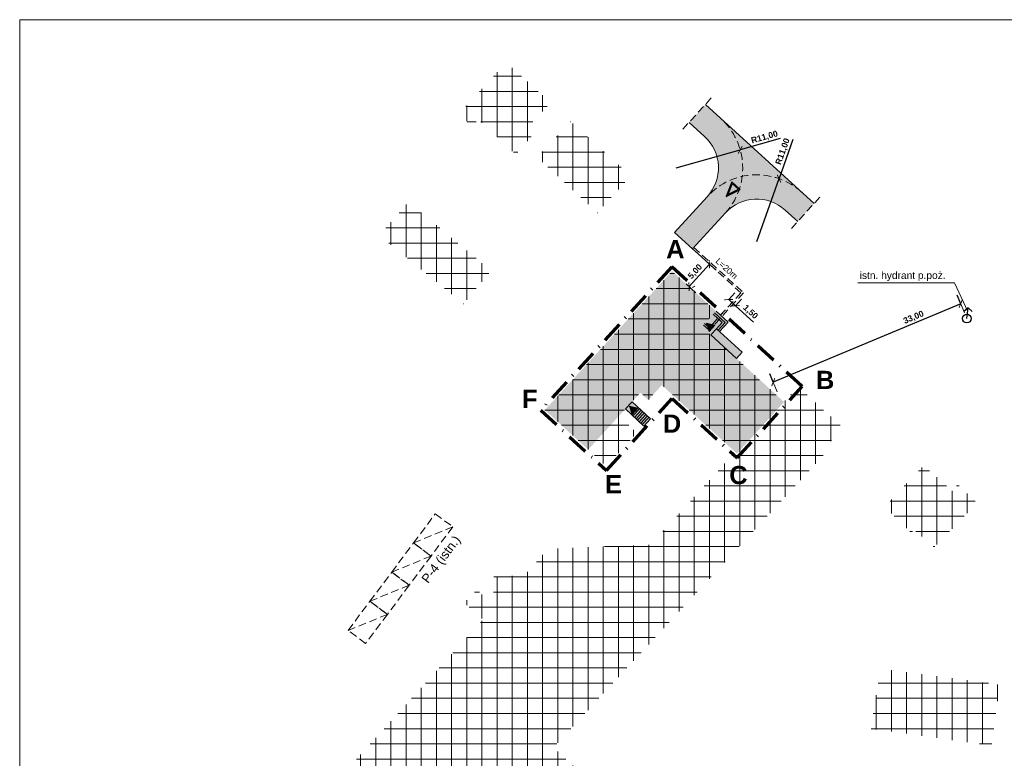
# Model space of a CAD drawing. Header units: millimetres. Extents: x -29624 to 9939, y -6894 to 6495.
# Tile 7 of 243: x -29624 to -29461, y 2215 to 2337. Entities that reach past the tile are written whole.
import ezdxf

# ---------------------------------------------------------------- set-up
doc = ezdxf.new("R2010")
doc.units = ezdxf.units.MM
doc.header["$MEASUREMENT"] = 0
doc.linetypes.add('DASHED', pattern=[19.05, 12.7, -6.35])
doc.linetypes.add('Kropki i Kreski', pattern=[920, 500, -200, 20, -200])
for name, color, linetype, lineweight in [('A_cienkie', 130, 'Continuous', 9), ('A_opisy', 81, 'Continuous', 13), ('A_widokowe', 160, 'Continuous', 18), ('A_wymiary', 253, 'Continuous', 9)]:
    doc.layers.add(name, color=color, linetype=linetype, lineweight=lineweight)
doc.layers.add('A_mapa', color=7, linetype='Continuous', lineweight=9, true_color=0xffffff)
doc.layers.add('A_zakres opracowania', color=7, linetype='Continuous', lineweight=70, true_color=0xe00038)
doc.styles.get("Standard").update_dxf_attribs({"font": 'arial.ttf'})
doc.dimstyles.new('500', dxfattribs={"dimscale": 5, "dimtxt": 0.2, "dimasz": 0.2, "dimexe": 0.3, "dimexo": 0.625, "dimgap": 0.05, "dimtad": 1, "dimzin": 1, "dimtxsty": 'Standard', "dimblk": 'ARCHTICK', "dimcen": 2.5, "dimadec": 0, "dimazin": 0, "dimtfac": 1, "dimtmove": 0, "dimatfit": 3, "dimfxl": 0.3, "dimfxlon": 1, "dimarcsym": 0})
picture_1 = doc.add_image_def('image1.jpg', size_in_pixel=(6993, 4713))

# ---------------------------------------------------------------- blocks, each defined once
blk = doc.blocks.new('_ArchTick')
at = {"color": 0, "linetype": 'ByBlock', "const_width": 0.15}
blk.add_lwpolyline([(-0.5, -0.5), (0.5, 0.5)], dxfattribs=at)
blk = doc.blocks.new('*D1839')
at = {"layer": 'A_wymiary', "color": 0, "lineweight": -2, "transparency": 16777216}
for p, q in [((-29468.57, 2290.01), (-29469.15, 2291.4)), ((-29468.57, 2290.01), (-29499.47, 2277.1)), ((-29499.47, 2277.1), (-29500.05, 2278.48))]:
    blk.add_line(p, q, dxfattribs=at)
at = {"layer": 'Defpoints', "color": 0, "transparency": 16777216}
for p in [(-29467.54, 2287.56), (-29499.47, 2277.1), (-29498.44, 2274.65)]:
    blk.add_point(p, dxfattribs=at)
at = {"layer": 'A_wymiary', "color": 0, "lineweight": -2, "transparency": 16777216}
for p, rotation in [((-29468.57, 2290.01), 22.67903441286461), ((-29499.47, 2277.1), 202.6790344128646)]:
    blk.add_blockref('_ArchTick', p, dxfattribs=dict(at, rotation=rotation))
at = {"layer": 'A_wymiary', "color": 0, "transparency": 16777216, "insert": (-29476.31, 2287.72), "char_height": 1, "attachment_point": 5, "rotation": 22.679}
blk.add_mtext('{\\fArial|b1|i0|c238|p34;33,00}', dxfattribs=at)
blk = doc.blocks.new('*D1840')
at = {"layer": 'A_wymiary', "color": 0, "lineweight": -2, "transparency": 16777216}
for p, q in [((-29510.47, 2296.97), (-29508.88, 2295.52)), ((-29509.99, 2296.53), (-29513.35, 2292.84)), ((-29513.83, 2293.27), (-29512.24, 2291.83))]:
    blk.add_line(p, q, dxfattribs=at)
at = {"layer": 'Defpoints', "color": 0, "transparency": 16777216}
for p in [(-29512.78, 2299.07), (-29516.14, 2295.38), (-29513.35, 2292.84)]:
    blk.add_point(p, dxfattribs=at)
at = {"layer": 'A_wymiary', "color": 0, "lineweight": -2, "transparency": 16777216}
for p, rotation in [((-29509.99, 2296.53), 47.67429210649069), ((-29513.35, 2292.84), 227.6742921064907)]:
    blk.add_blockref('_ArchTick', p, dxfattribs=dict(at, rotation=rotation))
at = {"layer": 'A_wymiary', "color": 0, "transparency": 16777216, "insert": (-29512.31, 2295.27), "char_height": 1, "attachment_point": 5, "rotation": 47.6743}
blk.add_mtext('{\\fArial|b1|i0|c238|p34;5,00}', dxfattribs=at)
blk = doc.blocks.new('*D1841')
at = {"layer": 'A_wymiary', "color": 0, "lineweight": -2, "transparency": 16777216}
for p in [(-29496.24, 2317.07), (-29502.2, 2300.26)]:
    blk.add_line(p, (-29498.52, 2310.63), dxfattribs=at)
at = {"layer": 'Defpoints', "color": 0, "transparency": 16777216}
for p in [(-29498.52, 2310.63), (-29502.2, 2300.26)]:
    blk.add_point(p, dxfattribs=at)
at = {"layer": 'A_wymiary', "color": 0, "lineweight": -2, "transparency": 16777216, "rotation": 250.4955949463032}
blk.add_blockref('_ArchTick', (-29498.52, 2310.63), dxfattribs=at)
at = {"layer": 'A_wymiary', "color": 0, "transparency": 16777216, "insert": (-29497.86, 2315.08), "char_height": 1, "attachment_point": 5, "rotation": 70.4956}
blk.add_mtext('{\\fArial|b1|i0|c238|p34;R11,00}', dxfattribs=at)
blk = doc.blocks.new('*D1842')
at = {"layer": 'A_wymiary', "color": 0, "lineweight": -2, "transparency": 16777216}
for p in [(-29498.34, 2317.23), (-29515.5, 2312.38)]:
    blk.add_line(p, (-29504.92, 2315.37), dxfattribs=at)
at = {"layer": 'Defpoints', "color": 0, "transparency": 16777216}
for p in [(-29504.92, 2315.37), (-29515.5, 2312.38)]:
    blk.add_point(p, dxfattribs=at)
at = {"layer": 'A_wymiary', "color": 0, "lineweight": -2, "transparency": 16777216, "rotation": 195.7816064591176}
blk.add_blockref('_ArchTick', (-29504.92, 2315.37), dxfattribs=at)
at = {"layer": 'A_wymiary', "color": 0, "transparency": 16777216, "insert": (-29500.9, 2317.4), "char_height": 1, "attachment_point": 5, "rotation": 15.7816}
blk.add_mtext('{\\fArial|b1|i0|c238|p34;R11,00}', dxfattribs=at)
blk = doc.blocks.new('*D1843')
at = {"layer": 'A_wymiary', "color": 0, "lineweight": -2, "transparency": 16777216}
for p, q in [((-29506.82, 2290.7), (-29505.81, 2291.8)), ((-29506.82, 2290.7), (-29505.72, 2289.68)), ((-29505.72, 2289.68), (-29504.7, 2290.79)), ((-29505.72, 2289.68), (-29502.73, 2286.96))]:
    blk.add_line(p, q, dxfattribs=at)
at = {"layer": 'Defpoints', "color": 0, "transparency": 16777216}
for p in [(-29506.98, 2290.52), (-29505.87, 2289.51), (-29505.72, 2289.68)]:
    blk.add_point(p, dxfattribs=at)
at = {"layer": 'A_wymiary', "color": 0, "lineweight": -2, "transparency": 16777216}
for p, rotation in [((-29506.82, 2290.7), 137.5863428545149), ((-29505.72, 2289.68), 317.5863428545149)]:
    blk.add_blockref('_ArchTick', p, dxfattribs=dict(at, rotation=rotation))
at = {"layer": 'A_wymiary', "color": 0, "transparency": 16777216, "insert": (-29503.27, 2288.62), "char_height": 1, "attachment_point": 5, "rotation": 317.5863}
blk.add_mtext('{\\fArial|b1|i0|c238|p34;1,50}', dxfattribs=at)

msp = doc.modelspace()

# ---------------------------------------------------------------- hatches: boundary and pattern name
at = {"layer": 'A_cienkie'}
h = msp.add_hatch(dxfattribs=at)
h.set_pattern_fill('NET', color=256, scale=20)
h.paths.add_polyline_path([(-29483.367, 2220.007), (-29481.814, 2229.886), (-29462.132, 2227.252), (-29463.475, 2217.222)])
h.paths.add_polyline_path([(-29481.115, 2256.552), (-29474.682, 2263.385), (-29470.016, 2259.187), (-29469.059, 2260.251), (-29465.873, 2257.189), (-29472.944, 2249.859), (-29476.277, 2252.754), (-29476.718, 2252.246)])
h.paths.add_polyline_path([(-29538.401, 2314.15), (-29532.859, 2320.028), (-29522.969, 2311.055), (-29528.473, 2304.988)])
h.paths.add_polyline_path([(-29541.898, 2314.619), (-29538.146, 2318.879), (-29539.249, 2319.85), (-29536.157, 2323.138), (-29543.518, 2329.811), (-29551.284, 2321.245), (-29549.117, 2319.276), (-29548.103, 2320.392)])
h.paths.add_polyline_path([(-29564.404, 2301.249), (-29559.608, 2306.806), (-29545.995, 2295.448), (-29550.55, 2289.988)])
h = msp.add_hatch(dxfattribs=at)
h.set_pattern_fill('NET', color=256, scale=20)
h.paths.add_polyline_path([(-29537.12, 2272.506), (-29526.983, 2263.233), (-29521.938, 2268.737), (-29524.923, 2271.511), (-29521.365, 2275.34), (-29520.083, 2274.155), (-29517.824, 2276.596), (-29497.568, 2258.139), (-29490.104, 2266.249), (-29490.613, 2266.716), (-29487.925, 2269.549), (-29495.39, 2276.357), (-29497.695, 2273.831), (-29511.253, 2286.218), (-29508.906, 2288.786), (-29516.154, 2295.387)])
edge = h.paths.add_edge_path()
edge.add_line((-29505.745, 2265.59), (-29519.649, 2250.32))
edge.add_line((-29519.649, 2250.32), (-29536.638, 2249.611))
edge.add_line((-29536.638, 2249.611), (-29540.52, 2245.258))
edge.add_line((-29540.52, 2245.258), (-29545.671, 2244.996))
edge.add_line((-29545.671, 2244.996), (-29545.515, 2240.253))
edge.add_line((-29545.515, 2240.253), (-29548.339, 2242.92))
edge.add_line((-29548.339, 2242.92), (-29550.404, 2240.734))
edge.add_line((-29550.404, 2240.734), (-29547.314, 2237.972))
edge.add_line((-29547.314, 2237.972), (-29576.911, 2205.369))
edge.add_line((-29576.911, 2205.369), (-29576.129, 2204.563))
edge.add_line((-29576.129, 2204.563), (-29578.037, 2202.54))
edge.add_line((-29578.037, 2202.54), (-29572.31, 2197.338))
edge.add_line((-29572.31, 2197.338), (-29570.47, 2199.363))
edge.add_line((-29570.47, 2199.363), (-29556.883, 2187.027))
edge.add_line((-29556.883, 2187.027), (-29532.394, 2213.861))
edge.add_line((-29532.394, 2213.861), (-29535.711, 2216.889))
edge.add_line((-29535.711, 2216.889), (-29497.568, 2258.139))
at = {"layer": 'A_widokowe', "lineweight": 9, "true_color": 0xe00000, "transparency": 33554534}
h = msp.add_hatch(color=12, dxfattribs=at)
h.dxf.hatch_style = 1
h.paths.add_polyline_path([(-29510.343, 2307.65), (-29515.733, 2301.767), (-29512.776, 2299.074), (-29507.357, 2304.988, -0.4133311), (-29497.483, 2305.434), (-29495.439, 2303.573), (-29492.746, 2306.53), (-29510.665, 2322.85), (-29513.358, 2319.893), (-29510.791, 2317.554, -0.4150965)])
at = {"layer": 'A_widokowe'}
h = msp.add_hatch(color=256, dxfattribs=at)
h.dxf.hatch_style = 1
h.paths.add_polyline_path([(-29509.091, 2286.479), (-29510.449, 2286.79), (-29510.04, 2285.459)])
at = {"layer": 'A_widokowe', "true_color": 0xe600e6}
h = msp.add_hatch(color=6, dxfattribs=at)
h.dxf.hatch_style = 1
h.paths.add_polyline_path([(-29521.787, 2272.809), (-29523.145, 2273.12), (-29522.735, 2271.789)])
at = {"layer": 'A_zakres opracowania', "lineweight": 9, "true_color": 0x7a7aff, "transparency": 33554534}
h = msp.add_hatch(color=171, dxfattribs=at)
h.dxf.hatch_style = 1
h.paths.add_polyline_path([(-29511.253, 2286.218), (-29508.906, 2288.786), (-29516.154, 2295.387), (-29537.12, 2272.506), (-29529.985, 2265.979), (-29524.923, 2271.511), (-29521.365, 2275.34), (-29520.083, 2274.155), (-29517.824, 2276.596), (-29505.449, 2265.321), (-29497.695, 2273.831)])
at = {"layer": 'A_zakres opracowania', "lineweight": 9, "true_color": 0xa1a1a1, "transparency": 33554534}
h = msp.add_hatch(color=253, dxfattribs=at)
h.dxf.hatch_style = 1
h.paths.add_polyline_path([(-29507.407, 2286.943), (-29508.574, 2285.666), (-29508.315, 2285.43), (-29506.913, 2286.965), (-29508.906, 2288.786), (-29509.142, 2288.528)])
h.paths.add_polyline_path([(-29507.902, 2286.921), (-29508.832, 2285.902), (-29508.574, 2285.666), (-29507.407, 2286.943), (-29509.142, 2288.528), (-29509.378, 2288.27)])
h.paths.add_polyline_path([(-29509.378, 2288.27), (-29511.253, 2286.218), (-29509.776, 2284.869), (-29508.832, 2285.902), (-29507.902, 2286.921)])
h.paths.add_polyline_path([(-29508.832, 2285.902), (-29509.776, 2284.869), (-29505.531, 2280.99), (-29504.587, 2282.024)])
h = msp.add_hatch(color=253, dxfattribs=at)
h.dxf.hatch_style = 1
h.paths.add_polyline_path([(-29520.809, 2269.857), (-29523.842, 2272.675), (-29522.752, 2273.847), (-29519.72, 2271.029)])

# ---------------------------------------------------------------- linework, layer by layer
at = {"layer": 'A_opisy'}
msp.add_lwpolyline([(-29467.42, 2288.74), (-29469.573, 2293.479), (-29485.504, 2293.479)], dxfattribs=at)
at = {"layer": 'A_widokowe', "linetype": 'DASHED', "ltscale": 0.1}
for p, q in [((-29509.696, 2323.914), (-29514.472, 2318.669)), ((-29491.777, 2307.594), (-29496.553, 2302.35))]:
    msp.add_line(p, q, dxfattribs=at)
at = {"layer": 'A_widokowe', "color": 12, "true_color": 0xe00000}
msp.add_line((-29510.665, 2322.85), (-29492.746, 2306.53), dxfattribs=at)
at = {"layer": 'A_widokowe', "color": 162, "lineweight": 30, "true_color": 0x0038e0}
for p, q in [((-29467.359, 2289.329), (-29468.058, 2288.754)), ((-29467.542, 2287.561), (-29467.359, 2289.329)), ((-29467.359, 2289.329), (-29466.66, 2288.754))]:
    msp.add_line(p, q, dxfattribs=at)
at = {"layer": 'A_widokowe'}
for p, q in [((-29522.604, 2271.525), (-29521.514, 2272.697)), ((-29522.347, 2271.287), (-29521.258, 2272.459)), ((-29522.091, 2271.048), (-29521.002, 2272.22)), ((-29521.835, 2270.81), (-29520.745, 2271.982)), ((-29521.578, 2270.572), (-29520.489, 2271.744)), ((-29521.322, 2270.333), (-29520.233, 2271.505)), ((-29521.066, 2270.095), (-29519.976, 2271.267))]:
    msp.add_line(p, q, dxfattribs=at)
at = {"layer": 'A_widokowe', "color": 12, "linetype": 'DASHED', "ltscale": 0.1, "true_color": 0xe00000}
for p, q in [((-29558.775, 2250.603), (-29552.298, 2253.251)), ((-29562.369, 2245.798), (-29555.892, 2248.446)), ((-29565.963, 2240.994), (-29559.487, 2243.642)), ((-29569.557, 2236.19), (-29563.081, 2238.837))]:
    msp.add_line(p, q, dxfattribs=at)
at = {"layer": 'A_widokowe', "color": 12, "true_color": 0xe00000}
msp.add_lwpolyline([(-29495.439, 2303.573), (-29497.483, 2305.434, 0.4133311), (-29507.357, 2304.988), (-29512.776, 2299.074), (-29515.733, 2301.767), (-29510.343, 2307.65, 0.4150965), (-29510.791, 2317.554), (-29513.358, 2319.893)], format="xyb", dxfattribs=at)
at = {"layer": 'A_widokowe', "lineweight": 30}
for points in [[(-29506.322, 2310.112), (-29507.221, 2307.706), (-29504.91, 2308.826)], [(-29506.255, 2309.834), (-29506.932, 2308.024), (-29505.193, 2308.867)]]:
    msp.add_lwpolyline(points, close=True, dxfattribs=at)
at = {"layer": 'A_widokowe'}
for points in [[(-29508.906, 2288.786), (-29506.913, 2286.965), (-29508.315, 2285.43)], [(-29509.378, 2288.27), (-29507.902, 2286.921), (-29508.832, 2285.902)], [(-29509.142, 2288.528), (-29507.407, 2286.943), (-29508.574, 2285.666)]]:
    msp.add_lwpolyline(points, dxfattribs=at)
for points in [[(-29509.091, 2286.479), (-29510.449, 2286.79), (-29510.04, 2285.459)], [(-29509.776, 2284.869), (-29508.832, 2285.902), (-29504.587, 2282.024), (-29505.531, 2280.99)], [(-29520.809, 2269.857), (-29523.842, 2272.675), (-29522.752, 2273.847), (-29519.72, 2271.029)], [(-29521.787, 2272.809), (-29523.145, 2273.12), (-29522.735, 2271.789)]]:
    msp.add_lwpolyline(points, close=True, dxfattribs=at)
at = {"layer": 'A_widokowe', "color": 12, "linetype": 'DASHED', "ltscale": 0.1, "true_color": 0xe00000}
for points in [[(-29558.775, 2250.603), (-29555.181, 2255.407), (-29552.298, 2253.251), (-29555.892, 2248.446)], [(-29562.369, 2245.798), (-29558.775, 2250.603), (-29555.892, 2248.446), (-29559.487, 2243.642)], [(-29565.963, 2240.994), (-29562.369, 2245.798), (-29559.487, 2243.642), (-29563.081, 2238.837)], [(-29569.557, 2236.19), (-29565.963, 2240.994), (-29563.081, 2238.837), (-29566.675, 2234.033)]]:
    msp.add_lwpolyline(points, close=True, dxfattribs=at)
at = {"layer": 'A_widokowe', "color": 162, "lineweight": 30, "true_color": 0x0038e0}
msp.add_circle((-29467.542, 2287.561), 0.713, dxfattribs=at)
at = {"layer": 'A_widokowe', "color": 12, "linetype": 'DASHED', "ltscale": 0.1, "true_color": 0xe00000}
for centre, start, end in [((-29515.504, 2312.379), 317.50162, 47.67429), ((-29502.196, 2300.259), 47.67429, 137.50162)]:
    msp.add_arc(centre, 11, start, end, dxfattribs=at)
at = {"layer": 'A_wymiary'}
for p, q in [((-29509.986, 2296.532), (-29512.533, 2298.852)), ((-29468.567, 2290.014), (-29467.934, 2288.499)), ((-29499.47, 2277.101), (-29498.808, 2275.517))]:
    msp.add_line(p, q, dxfattribs=at)
at = {"layer": 'A_zakres opracowania', "color": 200, "linetype": 'DASHED', "lineweight": 30, "ltscale": 0.1, "true_color": 0xb800f5}
for points in [[(-29512.776, 2299.074), (-29504.795, 2291.805), (-29510.043, 2286.06), (-29510.781, 2286.734)], [(-29512.574, 2299.295), (-29504.37, 2291.824), (-29510.023, 2285.636), (-29510.983, 2286.513)]]:
    msp.add_lwpolyline(points, dxfattribs=at)
at = {"layer": 'A_zakres opracowania', "linetype": 'Kropki i Kreski', "ltscale": 0.007}
msp.add_lwpolyline([(-29537.807, 2272.457), (-29526.951, 2262.526), (-29516.143, 2274.388), (-29505.416, 2264.614), (-29494.685, 2276.389), (-29516.187, 2296.091)], close=True, dxfattribs=at)

# ---------------------------------------------------------------- texts
at = {"layer": 'A_opisy', "color": 200, "true_color": 0xb800f5, "insert": (-29508.401, 2297.632), "char_height": 1, "attachment_point": 1, "rotation": 317.67429}
msp.add_mtext_dynamic_manual_height_columns('L=20m', width=6.26469, gutter_width=12.5, heights=[1.518], dxfattribs=at)
at = {"layer": 'A_opisy', "insert": (-29485.219, 2295.296), "char_height": 1.2, "attachment_point": 1}
msp.add_mtext_dynamic_manual_height_columns('istn. hydrant p.poż.', width=16.63838, gutter_width=12.5, heights=[4.431], dxfattribs=at)
at = {"layer": 'A_opisy', "color": 12, "true_color": 0xe00000, "insert": (-29557.58, 2244.737), "char_height": 1.5, "attachment_point": 1, "rotation": 53.19983}
msp.add_mtext_dynamic_manual_height_columns('P-4 (istn.)', width=11.26966, gutter_width=12.5, heights=[3.529], dxfattribs=at)
at = {"layer": 'A_zakres opracowania', "char_height": 3, "attachment_point": 1}
for s, insert in [('\\pi1.2119;{\\fArial|b1|i0|c238|p34;A}', (-29518.341, 2300.51)), ('\\pi1.4605;{\\fArial|b1|i0|c238|p34;B}', (-29493.898, 2278.961)), ('\\pi1.6887;{\\fArial|b1|i0|c238|p34;F}', (-29542.571, 2275.856)), ('\\pi1.4595;{\\fArial|b1|i0|c238|p34;D}', (-29519.134, 2271.762)), ('\\pi1.4104;{\\fArial|b1|i0|c238|p34;C}', (-29508.135, 2263.286)), ('\\pi1.5762;{\\fArial|b1|i0|c238|p34;E}', (-29528.768, 2261.777))]:
    msp.add_mtext_dynamic_manual_height_columns(s, width=5.43405, gutter_width=12.5, heights=[4.888], dxfattribs=dict(at, insert=insert))

# ---------------------------------------------------------------- dimensions: what is measured, and where the dimension line sits
at = {"layer": 'A_wymiary'}
for center, mpoint, picture, middle in [((-29515.504, 2312.379), (-29504.919, 2315.37), '*D1842', (-29500.903, 2317.403)), ((-29502.196, 2300.259), (-29498.523, 2310.627), '*D1841', (-29497.863, 2315.079))]:
    dim = msp.add_radius_dim(center=center, mpoint=mpoint, text='{\\fArial|b1|i0|c238|p34;<>}', dimstyle='500', dxfattribs=at)
    dim.commit()
    dim.dimension.update_dxf_attribs({"geometry": picture, "text_midpoint": middle})
for p1, p2, distance, picture, middle in [((-29512.776, 2299.074), (-29516.143, 2295.377), 3.774, '*D1840', (-29512.307, 2295.265)), ((-29506.982, 2290.522), (-29505.875, 2289.51), 0.235, '*D1843', (-29503.273, 2288.622))]:
    dim = msp.add_aligned_dim(p1=p1, p2=p2, distance=distance, text='{\\fArial|b1|i0|c238|p34;<>}', dimstyle='500', dxfattribs=at)
    dim.commit()
    dim.dimension.update_dxf_attribs({"geometry": picture, "text_midpoint": middle})
dim = msp.add_linear_dim(base=(-29499.47, 2277.101), p1=(-29467.542, 2287.561), p2=(-29498.445, 2274.648), angle=202.67903, text='{\\fArial|b1|i0|c238|p34;33,00}', dimstyle='500', dxfattribs=at)
dim.commit()
dim.dimension.update_dxf_attribs({"geometry": '*D1839', "text_midpoint": (-29475.973, 2286.92), "dimtype": 161})

# ---------------------------------------------------------------- pictures from other files: only their frames are drawn
at = {"layer": 'A_mapa'}
image = msp.add_image(picture_1, insert=(-29623.703, 2126.793), size_in_units=(297.027, 210.018), dxfattribs=at)
image.dxf.flags = 7

doc.saveas('drawing.dxf')
